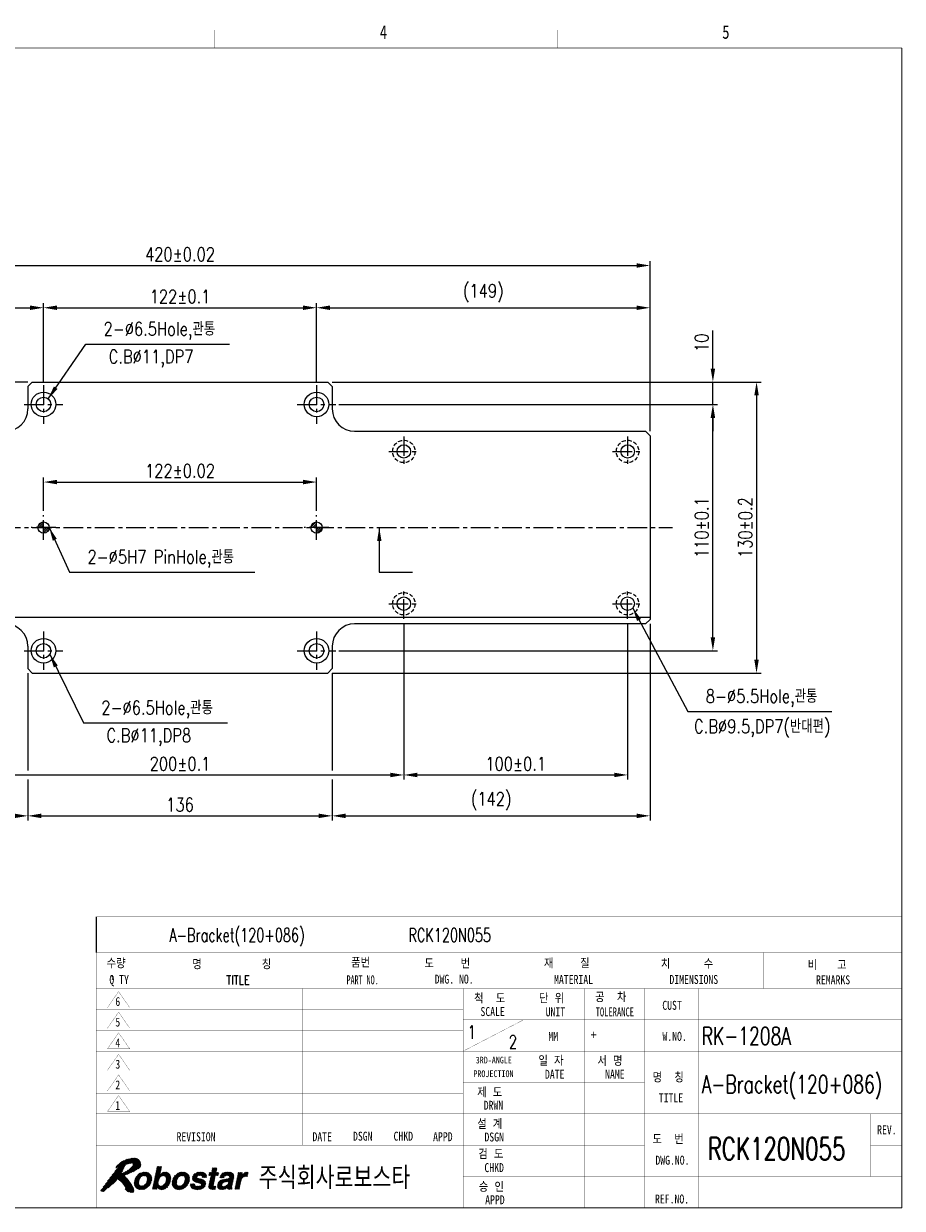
# Model space of a CAD drawing. Extents: x -12877 to 1739, y -14137 to -1345.
# Tile 2 of 2: x -12177 to -11785, y -14126 to -13597. Entities that reach past the tile are written whole.
import ezdxf
from ezdxf.enums import TextEntityAlignment as Align

# ---------------------------------------------------------------- set-up
doc = ezdxf.new("R2010")
doc.units = 0
doc.header["$LTSCALE"] = 7
doc.linetypes.add('CENTER', pattern=[2, 1.25, -0.25, 0.25, -0.25])
doc.linetypes.add('HIDDEN', pattern=[0.375, 0.25, -0.125])
doc.layers.get('0').update_dxf_attribs({"linetype": 'CONTINUOUS'})
doc.layers.get('DEFPOINTS').update_dxf_attribs({"linetype": 'CONTINUOUS'})
for name, color, linetype in [('1', 3, 'CENTER'), ('3', 4, 'CONTINUOUS'), ('CENTERLINE', 3, 'CENTER'), ('DIMENSION', 4, 'CONTINUOUS'), ('HATCHLINE', 1, 'CONTINUOUS'), ('HIDDENLINE', 5, 'HIDDEN')]:
    doc.layers.add(name, color=color, linetype=linetype)
doc.styles.add('GHS', font='romans.shx', dxfattribs={"width": 0.8, "bigfont": 'ghs.shx'})
doc.styles.add('HS', font='txt.shx', dxfattribs={"width": 0.8, "bigfont": 'hs.shx'})
doc.styles.add('KESTD1', font='simplex.shx', dxfattribs={"width": 0.8, "bigfont": 'hgs.shx'})
doc.styles.add('ROMANS', font='ROMANS.shx', dxfattribs={"width": 0.8})
doc.dimstyles.new('ISO-25(x2.0)', dxfattribs={"dimscale": 2, "dimtxt": 3, "dimasz": 3, "dimexe": 1, "dimexo": 1, "dimgap": 1, "dimtad": 1, "dimdsep": 46, "dimtxsty": 'GHS', "dimcen": 0, "dimclrd": 256, "dimclre": 256, "dimclrt": 9, "dimadec": 0, "dimazin": 2, "dimtfac": 1, "dimtmove": 0, "dimatfit": 3, "dimfxl": 0, "dimlwd": -1, "dimlwe": -1, "dimarcsym": 0})
pattern_1 = [(45, (-230, -10), (-0.08838835, 0.08838835), [])]

# ---------------------------------------------------------------- blocks, each defined once
blk = doc.blocks.new('*D9')
at = {"layer": 'DEFPOINTS', "color": 0}
for p in [(-12041.55, -13756.75), (-12041.55, -13886.75), (-11849.95, -13886.75)]:
    blk.add_point(p, dxfattribs=at)
at = {"layer": 'DIMENSION'}
for p, q in [((-12039.55, -13756.75), (-11847.95, -13756.75)), ((-11849.95, -13762.75), (-11849.95, -13880.75)), ((-12039.55, -13886.75), (-11847.95, -13886.75))]:
    blk.add_line(p, q, dxfattribs=at)
for points in [[(-11850.95, -13762.75), (-11848.95, -13762.75), (-11849.95, -13756.75)], [(-11850.95, -13880.75), (-11848.95, -13880.75), (-11849.95, -13886.75)]]:
    blk.add_solid(points, dxfattribs=at)
at = {"layer": 'DIMENSION', "color": 9, "insert": (-11854.95, -13821.75), "char_height": 6, "attachment_point": 5, "rotation": 90, "style": 'GHS'}
blk.add_mtext('130±0.2', dxfattribs=at)
blk = doc.blocks.new('*D10')
at = {"layer": 'DEFPOINTS', "color": 0}
for p in [(-12041.55, -13756.75), (-11869.45, -13756.75), (-12038.55, -13766.75)]:
    blk.add_point(p, dxfattribs=at)
at = {"layer": 'DIMENSION'}
for p, q in [((-11869.45, -13750.75), (-11869.45, -13733.67)), ((-12039.55, -13756.75), (-11867.45, -13756.75)), ((-11869.45, -13766.75), (-11869.45, -13756.75)), ((-12036.55, -13766.75), (-11867.45, -13766.75)), ((-11869.45, -13772.75), (-11869.45, -13778.75))]:
    blk.add_line(p, q, dxfattribs=at)
for points in [[(-11870.45, -13750.75), (-11868.45, -13750.75), (-11869.45, -13756.75)], [(-11870.45, -13772.75), (-11868.45, -13772.75), (-11869.45, -13766.75)]]:
    blk.add_solid(points, dxfattribs=at)
at = {"layer": 'DIMENSION', "color": 9, "insert": (-11874.45, -13739.21), "char_height": 6, "attachment_point": 5, "rotation": 90, "style": 'GHS'}
blk.add_mtext('10', dxfattribs=at)
blk = doc.blocks.new('*D11')
at = {"layer": 'DEFPOINTS', "color": 0}
for p in [(-12026.55, -13766.75), (-11869.45, -13766.75), (-12038.55, -13876.75)]:
    blk.add_point(p, dxfattribs=at)
at = {"layer": 'DIMENSION'}
for p, q in [((-12024.55, -13766.75), (-11867.45, -13766.75)), ((-11869.45, -13870.75), (-11869.45, -13772.75)), ((-12036.55, -13876.75), (-11867.45, -13876.75))]:
    blk.add_line(p, q, dxfattribs=at)
for points in [[(-11870.45, -13772.75), (-11868.45, -13772.75), (-11869.45, -13766.75)], [(-11870.45, -13870.75), (-11868.45, -13870.75), (-11869.45, -13876.75)]]:
    blk.add_solid(points, dxfattribs=at)
at = {"layer": 'DIMENSION', "color": 9, "insert": (-11874.45, -13821.75), "char_height": 6, "attachment_point": 5, "rotation": 90, "style": 'GHS'}
blk.add_mtext('110±0.1', dxfattribs=at)
blk = doc.blocks.new('*D12')
at = {"layer": 'DEFPOINTS', "color": 0}
for p in [(-11897.55, -13723.58), (-12046.55, -13758.75), (-11897.55, -13780.75)]:
    blk.add_point(p, dxfattribs=at)
at = {"layer": 'DIMENSION'}
for p, q in [((-12046.55, -13756.75), (-12046.55, -13721.58)), ((-12040.55, -13723.58), (-11903.55, -13723.58)), ((-11897.55, -13778.75), (-11897.55, -13721.58))]:
    blk.add_line(p, q, dxfattribs=at)
for points in [[(-12040.55, -13722.58), (-12040.55, -13724.58), (-12046.55, -13723.58)], [(-11903.55, -13722.58), (-11903.55, -13724.58), (-11897.55, -13723.58)]]:
    blk.add_solid(points, dxfattribs=at)
at = {"layer": 'DIMENSION', "color": 9, "insert": (-11972.05, -13717.01), "char_height": 6, "attachment_point": 5, "style": 'GHS'}
blk.add_mtext('(149)', dxfattribs=at)
blk = doc.blocks.new('*D13')
at = {"layer": 'DEFPOINTS', "color": 0}
for p in [(-12046.55, -13801.42), (-12168.55, -13816.25), (-12046.55, -13816.25)]:
    blk.add_point(p, dxfattribs=at)
at = {"layer": 'DIMENSION'}
for p, q in [((-12168.55, -13814.25), (-12168.55, -13799.42)), ((-12162.55, -13801.42), (-12052.55, -13801.42)), ((-12046.55, -13814.25), (-12046.55, -13799.42))]:
    blk.add_line(p, q, dxfattribs=at)
for points in [[(-12162.55, -13800.42), (-12162.55, -13802.42), (-12168.55, -13801.42)], [(-12052.55, -13800.42), (-12052.55, -13802.42), (-12046.55, -13801.42)]]:
    blk.add_solid(points, dxfattribs=at)
at = {"layer": 'DIMENSION', "color": 9, "insert": (-12107.55, -13796.42), "char_height": 6, "attachment_point": 5, "style": 'GHS'}
blk.add_mtext('122±0.02', dxfattribs=at)
blk = doc.blocks.new('*D14')
at = {"layer": 'DEFPOINTS', "color": 0}
for p in [(-12046.55, -13723.58), (-12168.55, -13758.75), (-12046.55, -13758.75)]:
    blk.add_point(p, dxfattribs=at)
at = {"layer": 'DIMENSION'}
for p, q in [((-12168.55, -13756.75), (-12168.55, -13721.58)), ((-12162.55, -13723.58), (-12052.55, -13723.58)), ((-12046.55, -13756.75), (-12046.55, -13721.58))]:
    blk.add_line(p, q, dxfattribs=at)
for points in [[(-12162.55, -13722.58), (-12162.55, -13724.58), (-12168.55, -13723.58)], [(-12052.55, -13722.58), (-12052.55, -13724.58), (-12046.55, -13723.58)]]:
    blk.add_solid(points, dxfattribs=at)
at = {"layer": 'DIMENSION', "color": 9, "insert": (-12107.55, -13718.58), "char_height": 6, "attachment_point": 5, "style": 'GHS'}
blk.add_mtext('122±0.1', dxfattribs=at)
blk = doc.blocks.new('*D15')
at = {"layer": 'DEFPOINTS', "color": 0}
for p in [(-11897.55, -13704.71), (-12317.55, -13780.75), (-11897.55, -13780.75)]:
    blk.add_point(p, dxfattribs=at)
at = {"layer": 'DIMENSION'}
for p, q in [((-12317.55, -13778.75), (-12317.55, -13702.71)), ((-12311.55, -13704.71), (-11903.55, -13704.71)), ((-11897.55, -13778.75), (-11897.55, -13702.71))]:
    blk.add_line(p, q, dxfattribs=at)
for points in [[(-12311.55, -13703.71), (-12311.55, -13705.71), (-12317.55, -13704.71)], [(-11903.55, -13703.71), (-11903.55, -13705.71), (-11897.55, -13704.71)]]:
    blk.add_solid(points, dxfattribs=at)
at = {"layer": 'DIMENSION', "color": 9, "insert": (-12107.55, -13699.71), "char_height": 6, "attachment_point": 5, "style": 'GHS'}
blk.add_mtext('420±0.02', dxfattribs=at)
blk = doc.blocks.new('*D16')
at = {"layer": 'DEFPOINTS', "color": 0}
for p in [(-12168.55, -13723.58), (-12168.55, -13758.75), (-12317.55, -13780.75)]:
    blk.add_point(p, dxfattribs=at)
at = {"layer": 'DIMENSION'}
for p, q in [((-12317.55, -13778.75), (-12317.55, -13721.58)), ((-12311.55, -13723.58), (-12174.55, -13723.58)), ((-12168.55, -13756.75), (-12168.55, -13721.58))]:
    blk.add_line(p, q, dxfattribs=at)
for points in [[(-12311.55, -13722.58), (-12311.55, -13724.58), (-12317.55, -13723.58)], [(-12174.55, -13722.58), (-12174.55, -13724.58), (-12168.55, -13723.58)]]:
    blk.add_solid(points, dxfattribs=at)
at = {"layer": 'DIMENSION', "color": 9, "insert": (-12243.05, -13718.58), "char_height": 6, "attachment_point": 5, "style": 'GHS'}
blk.add_mtext('149', dxfattribs=at)
blk = doc.blocks.new('*D18')
at = {"layer": 'DEFPOINTS', "color": 0}
for p in [(-12356.12, -13756.75), (-12173.55, -13756.75), (-12315.55, -13778.75)]:
    blk.add_point(p, dxfattribs=at)
at = {"layer": 'DIMENSION'}
for p, q in [((-12175.55, -13756.75), (-12358.12, -13756.75)), ((-12356.12, -13772.75), (-12356.12, -13762.75)), ((-12317.55, -13778.75), (-12358.12, -13778.75))]:
    blk.add_line(p, q, dxfattribs=at)
for points in [[(-12357.12, -13762.75), (-12355.12, -13762.75), (-12356.12, -13756.75)], [(-12357.12, -13772.75), (-12355.12, -13772.75), (-12356.12, -13778.75)]]:
    blk.add_solid(points, dxfattribs=at)
at = {"layer": 'DIMENSION', "color": 9, "insert": (-12361.12, -13767.75), "char_height": 6, "attachment_point": 5, "rotation": 90, "style": 'GHS'}
blk.add_mtext('22', dxfattribs=at)
blk = doc.blocks.new('*D23')
at = {"layer": 'DEFPOINTS', "color": 0}
for p in [(-12207.55, -13862.5), (-12007.55, -13862.5), (-12007.55, -13932.23)]:
    blk.add_point(p, dxfattribs=at)
at = {"layer": 'DIMENSION'}
for p, q in [((-12207.55, -13864.5), (-12207.55, -13934.23)), ((-12007.55, -13864.5), (-12007.55, -13934.23)), ((-12201.55, -13932.23), (-12013.55, -13932.23))]:
    blk.add_line(p, q, dxfattribs=at)
for points in [[(-12201.55, -13931.23), (-12201.55, -13933.23), (-12207.55, -13932.23)], [(-12013.55, -13931.23), (-12013.55, -13933.23), (-12007.55, -13932.23)]]:
    blk.add_solid(points, dxfattribs=at)
at = {"layer": 'DIMENSION', "color": 9, "insert": (-12107.55, -13927.23), "char_height": 6, "attachment_point": 5, "style": 'GHS'}
blk.add_mtext('200±0.1', dxfattribs=at)
blk = doc.blocks.new('*D24')
at = {"layer": 'DEFPOINTS', "color": 0}
for p in [(-12007.55, -13862.5), (-11907.55, -13862.5), (-11907.55, -13932.23)]:
    blk.add_point(p, dxfattribs=at)
at = {"layer": 'DIMENSION'}
for p, q in [((-12007.55, -13864.5), (-12007.55, -13934.23)), ((-11907.55, -13864.5), (-11907.55, -13934.23)), ((-12001.55, -13932.23), (-11913.55, -13932.23))]:
    blk.add_line(p, q, dxfattribs=at)
for points in [[(-12001.55, -13931.23), (-12001.55, -13933.23), (-12007.55, -13932.23)], [(-11913.55, -13931.23), (-11913.55, -13933.23), (-11907.55, -13932.23)]]:
    blk.add_solid(points, dxfattribs=at)
at = {"layer": 'DIMENSION', "color": 9, "insert": (-11957.55, -13927.23), "char_height": 6, "attachment_point": 5, "style": 'GHS'}
blk.add_mtext('100±0.1', dxfattribs=at)
blk = doc.blocks.new('*D25')
at = {"layer": 'DEFPOINTS', "color": 0}
for p in [(-12317.55, -13862.75), (-12175.55, -13932.23), (-12175.55, -13950.5)]:
    blk.add_point(p, dxfattribs=at)
at = {"layer": 'DIMENSION'}
for p, q in [((-12317.55, -13864.75), (-12317.55, -13952.5)), ((-12175.55, -13934.23), (-12175.55, -13952.5)), ((-12311.55, -13950.5), (-12181.55, -13950.5))]:
    blk.add_line(p, q, dxfattribs=at)
for points in [[(-12311.55, -13949.5), (-12311.55, -13951.5), (-12317.55, -13950.5)], [(-12181.55, -13949.5), (-12181.55, -13951.5), (-12175.55, -13950.5)]]:
    blk.add_solid(points, dxfattribs=at)
at = {"layer": 'DIMENSION', "color": 9, "insert": (-12246.55, -13945.5), "char_height": 6, "attachment_point": 5, "style": 'GHS'}
blk.add_mtext('142', dxfattribs=at)
blk = doc.blocks.new('*D26')
at = {"layer": 'DEFPOINTS', "color": 0}
for p in [(-12175.55, -13932.23), (-12039.55, -13932.23), (-12039.55, -13950.5)]:
    blk.add_point(p, dxfattribs=at)
at = {"layer": 'DIMENSION'}
for p, q in [((-12175.55, -13934.23), (-12175.55, -13952.5)), ((-12039.55, -13934.23), (-12039.55, -13952.5)), ((-12169.55, -13950.5), (-12045.55, -13950.5))]:
    blk.add_line(p, q, dxfattribs=at)
for points in [[(-12169.55, -13949.5), (-12169.55, -13951.5), (-12175.55, -13950.5)], [(-12045.55, -13949.5), (-12045.55, -13951.5), (-12039.55, -13950.5)]]:
    blk.add_solid(points, dxfattribs=at)
at = {"layer": 'DIMENSION', "color": 9, "insert": (-12107.55, -13945.5), "char_height": 6, "attachment_point": 5, "style": 'GHS'}
blk.add_mtext('136', dxfattribs=at)
blk = doc.blocks.new('*D27')
at = {"layer": 'DEFPOINTS', "color": 0}
for p in [(-11897.55, -13862.75), (-12039.55, -13932.23), (-11897.55, -13950.5)]:
    blk.add_point(p, dxfattribs=at)
at = {"layer": 'DIMENSION'}
for p, q in [((-11897.55, -13864.75), (-11897.55, -13952.5)), ((-12039.55, -13934.23), (-12039.55, -13952.5)), ((-12033.55, -13950.5), (-11903.55, -13950.5))]:
    blk.add_line(p, q, dxfattribs=at)
for points in [[(-12033.55, -13949.5), (-12033.55, -13951.5), (-12039.55, -13950.5)], [(-11903.55, -13949.5), (-11903.55, -13951.5), (-11897.55, -13950.5)]]:
    blk.add_solid(points, dxfattribs=at)
at = {"layer": 'DIMENSION', "color": 9, "insert": (-11968.55, -13943.93), "char_height": 6, "attachment_point": 5, "style": 'GHS'}
blk.add_mtext('(142)', dxfattribs=at)
blk = doc.blocks.new('LOGO-ROBOSTAR')
at = {"linetype": 'Continuous'}
h = blk.add_hatch(dxfattribs=at)
h.set_pattern_fill('ANSI31', color=230, style=0)
h.set_pattern_definition(pattern_1)
h.paths.add_polyline_path([(9.53, 10.79), (9.13, 11.02), (8.68, 11.12), (8.21, 11.1), (7.73, 11.02), (7.27, 10.92), (6.83, 10.83), (6.33, 10.61), (5.82, 10.35), (5.33, 10.06), (4.89, 9.7), (4.53, 9.27), (4.31, 8.74), (4.38, 8.82), (4.46, 8.88), (4.54, 8.94), (4.62, 9), (4.7, 9.06), (4.78, 9.12), (4.81, 9.1), (4.83, 9.07), (4.83, 9.04), (4.83, 9), (4.83, 8.96), (4.83, 8.93), (4.15, 8.1), (3.49, 7.26), (2.85, 6.39), (2.22, 5.52), (1.58, 4.66), (0.93, 3.8), (1.07, 3.75), (1.2, 3.71), (1.35, 3.68), (1.49, 3.66), (1.64, 3.65), (1.79, 3.66), (2.27, 4.16), (2.78, 4.6), (3.3, 5.02), (3.81, 5.44), (4.29, 5.9), (4.73, 6.42), (5.14, 6.14), (5.53, 5.81), (5.89, 5.45), (6.2, 5.05), (6.46, 4.62), (6.63, 4.18), (6.61, 4.14), (6.58, 4.14), (6.55, 4.15), (6.52, 4.16), (6.48, 4.18), (6.44, 4.18), (6.51, 4.08), (6.59, 3.98), (6.68, 3.89), (6.78, 3.79), (6.87, 3.7), (6.97, 3.61), (7.21, 3.58), (7.45, 3.52), (7.69, 3.45), (7.93, 3.42), (8.16, 3.45), (8.39, 3.56), (8.43, 3.71), (8.44, 3.85), (8.42, 3.99), (8.39, 4.13), (8.36, 4.28), (8.34, 4.42), (8.07, 4.93), (7.77, 5.43), (7.44, 5.93), (7.08, 6.4), (6.68, 6.83), (6.25, 7.22), (6.85, 7.45), (7.44, 7.7), (8.01, 7.97), (8.58, 8.26), (9.13, 8.58), (9.67, 8.93), (9.87, 9.21), (9.96, 9.53), (9.95, 9.87), (9.87, 10.21), (9.72, 10.52)])
h.paths.add_polyline_path([(8.2, 9.45), (7.81, 9.02), (7.39, 8.64), (6.95, 8.3), (6.48, 8.02), (6, 7.79), (5.5, 7.6), (5.7, 7.93), (5.88, 8.27), (6.04, 8.61), (6.21, 8.96), (6.37, 9.3), (6.54, 9.64), (6.8, 9.75), (7.06, 9.83), (7.34, 9.89), (7.62, 9.93), (7.91, 9.96), (8.2, 9.97), (8.28, 9.91), (8.3, 9.83), (8.28, 9.74), (8.25, 9.64), (8.22, 9.55)], flags=16)
h = blk.add_hatch(dxfattribs=at)
h.set_pattern_fill('ANSI31', color=5, style=0)
h.set_pattern_definition(pattern_1)
h.paths.add_polyline_path([(10.7, 7.17), (10.36, 7.12), (10.09, 6.98), (9.89, 6.78), (9.73, 6.54), (9.63, 6.28), (9.56, 6.03), (9.52, 5.78), (9.52, 5.52), (9.57, 5.28), (9.69, 5.08), (9.9, 4.94), (10.22, 4.89), (10.56, 4.94), (10.83, 5.08), (11.04, 5.28), (11.19, 5.52), (11.29, 5.78), (11.36, 6.03), (11.4, 6.28), (11.4, 6.54), (11.35, 6.78), (11.23, 6.98), (11.02, 7.12)], flags=16)
h.paths.add_polyline_path([(10.04, 4.06), (9.56, 4.11), (9.15, 4.27), (8.81, 4.54), (8.59, 4.92), (8.49, 5.42), (8.55, 6.03), (8.75, 6.64), (9.06, 7.14), (9.45, 7.52), (9.89, 7.79), (10.38, 7.94), (10.88, 8), (11.36, 7.94), (11.78, 7.79), (12.11, 7.52), (12.34, 7.14), (12.43, 6.64), (12.37, 6.03), (12.17, 5.42), (11.86, 4.92), (11.48, 4.54), (11.03, 4.27), (10.54, 4.11)])
h.paths.add_polyline_path([(14.24, 7.41), (14.25, 7.41), (14.37, 7.54), (14.52, 7.67), (14.7, 7.79), (14.91, 7.9), (15.16, 7.97), (15.46, 8), (15.85, 7.94), (16.18, 7.78), (16.44, 7.52), (16.61, 7.15), (16.67, 6.66), (16.6, 6.07), (16.46, 5.57), (16.23, 5.09), (15.94, 4.68), (15.56, 4.36), (15.12, 4.14), (14.6, 4.06), (14.4, 4.08), (14.2, 4.12), (14.02, 4.19), (13.87, 4.3), (13.73, 4.44), (13.64, 4.63), (13.63, 4.63), (13.53, 4.16), (12.56, 4.16), (13.64, 9.21), (14.62, 9.21)])
h.paths.add_polyline_path([(14.98, 7.15), (14.68, 7.1), (14.43, 6.97), (14.23, 6.77), (14.08, 6.52), (13.96, 6.24), (13.88, 5.95), (13.85, 5.67), (13.86, 5.42), (13.93, 5.2), (14.06, 5.03), (14.25, 4.91), (14.53, 4.87), (14.82, 4.92), (15.06, 5.07), (15.25, 5.27), (15.4, 5.51), (15.51, 5.76), (15.58, 6), (15.62, 6.29), (15.62, 6.56), (15.56, 6.8), (15.44, 6.98), (15.25, 7.1)], flags=16)
h.paths.add_polyline_path([(31.76, 7.9), (32.7, 7.9), (32.57, 7.25), (32.58, 7.25), (32.72, 7.44), (32.88, 7.61), (33.05, 7.77), (33.25, 7.89), (33.49, 7.97), (33.76, 8), (33.8, 8), (33.83, 7.99), (33.86, 7.99), (33.89, 7.99), (33.92, 7.99), (33.95, 7.98), (33.74, 6.99), (33.7, 6.99), (33.65, 6.99), (33.6, 7), (33.55, 7), (33.51, 7), (33.46, 7), (33.12, 6.96), (32.86, 6.86), (32.66, 6.71), (32.52, 6.52), (32.42, 6.32), (32.36, 6.11), (31.95, 4.16), (30.97, 4.16)])
h.paths.add_polyline_path([(26.77, 7.9), (27.38, 7.9), (27.23, 7.2), (26.62, 7.2), (26.19, 5.17), (26.17, 5.07), (26.17, 4.99), (26.19, 4.93), (26.25, 4.89), (26.36, 4.87), (26.53, 4.86), (26.56, 4.86), (26.6, 4.87), (26.63, 4.87), (26.67, 4.87), (26.7, 4.87), (26.74, 4.88), (26.58, 4.13), (26.5, 4.13), (26.42, 4.13), (26.34, 4.12), (26.27, 4.12), (26.19, 4.12), (26.11, 4.12), (25.99, 4.12), (25.62, 4.14), (25.37, 4.22), (25.21, 4.34), (25.13, 4.5), (25.12, 4.7), (25.15, 4.93), (25.64, 7.2), (25.13, 7.2), (25.28, 7.9), (25.78, 7.9), (26, 8.91), (26.98, 8.91)])
h.paths.add_polyline_path([(18.49, 4.06), (18.01, 4.11), (17.59, 4.27), (17.25, 4.54), (17.03, 4.92), (16.93, 5.42), (16.99, 6.03), (17.2, 6.64), (17.5, 7.14), (17.89, 7.52), (18.34, 7.79), (18.82, 7.94), (19.32, 8), (19.8, 7.94), (20.22, 7.79), (20.55, 7.52), (20.78, 7.14), (20.87, 6.64), (20.81, 6.03), (20.61, 5.42), (20.31, 4.92), (19.92, 4.54), (19.47, 4.27), (18.99, 4.11)])
h.paths.add_polyline_path([(19.15, 7.17), (18.8, 7.12), (18.54, 6.98), (18.33, 6.78), (18.18, 6.54), (18.07, 6.28), (18, 6.03), (17.97, 5.78), (17.96, 5.52), (18.01, 5.28), (18.13, 5.08), (18.34, 4.94), (18.66, 4.89), (19, 4.94), (19.27, 5.08), (19.48, 5.28), (19.63, 5.52), (19.74, 5.78), (19.8, 6.03), (19.84, 6.28), (19.85, 6.54), (19.8, 6.78), (19.68, 6.98), (19.46, 7.12)], flags=16)
h.paths.add_polyline_path([(23.7, 6.76), (23.7, 6.88), (23.68, 6.99), (23.63, 7.1), (23.53, 7.18), (23.37, 7.23), (23.15, 7.25), (22.91, 7.24), (22.74, 7.19), (22.62, 7.13), (22.54, 7.05), (22.49, 6.97), (22.46, 6.89), (22.59, 6.66), (23, 6.53), (23.53, 6.41), (24.06, 6.23), (24.42, 5.9), (24.48, 5.35), (24.3, 4.87), (24.01, 4.53), (23.65, 4.3), (23.27, 4.15), (22.89, 4.08), (22.57, 4.06), (22.15, 4.09), (21.75, 4.18), (21.42, 4.33), (21.17, 4.58), (21.03, 4.91), (21.04, 5.36), (22.05, 5.36), (22.04, 5.2), (22.07, 5.07), (22.15, 4.96), (22.28, 4.88), (22.48, 4.83), (22.75, 4.81), (22.98, 4.83), (23.15, 4.88), (23.29, 4.95), (23.38, 5.03), (23.43, 5.12), (23.46, 5.19), (23.34, 5.43), (22.94, 5.56), (22.4, 5.68), (21.88, 5.86), (21.53, 6.19), (21.47, 6.75), (21.56, 7.03), (21.73, 7.31), (21.97, 7.58), (22.3, 7.79), (22.72, 7.94), (23.25, 8), (23.62, 7.98), (23.97, 7.91), (24.29, 7.77), (24.53, 7.55), (24.66, 7.22), (24.66, 6.76)])
h.paths.add_polyline_path([(29.59, 5.98), (29.53, 5.94), (29.45, 5.91), (29.35, 5.87), (29.23, 5.84), (29.07, 5.81), (28.88, 5.78), (28.7, 5.74), (28.53, 5.69), (28.38, 5.62), (28.25, 5.53), (28.15, 5.39), (28.09, 5.21), (28.08, 5.06), (28.11, 4.94), (28.17, 4.86), (28.26, 4.8), (28.36, 4.77), (28.45, 4.76), (28.68, 4.79), (28.89, 4.85), (29.1, 4.96), (29.27, 5.11), (29.41, 5.29), (29.49, 5.5)], flags=16)
h.paths.add_polyline_path([(30.32, 4.89), (30.29, 4.7), (30.28, 4.55), (30.29, 4.45), (30.32, 4.38), (30.36, 4.34), (30.42, 4.31), (30.38, 4.16), (29.32, 4.16), (29.32, 4.24), (29.31, 4.31), (29.31, 4.37), (29.31, 4.43), (29.32, 4.51), (29.33, 4.6), (29.18, 4.48), (29.01, 4.36), (28.81, 4.25), (28.58, 4.15), (28.31, 4.09), (28, 4.06), (27.73, 4.09), (27.48, 4.17), (27.28, 4.32), (27.13, 4.53), (27.07, 4.8), (27.1, 5.15), (27.2, 5.49), (27.37, 5.77), (27.58, 5.99), (27.84, 6.16), (28.13, 6.28), (28.44, 6.35), (29.35, 6.48), (29.43, 6.49), (29.52, 6.52), (29.6, 6.56), (29.67, 6.61), (29.72, 6.68), (29.76, 6.77), (29.77, 6.95), (29.71, 7.07), (29.61, 7.15), (29.48, 7.19), (29.34, 7.21), (29.21, 7.21), (28.99, 7.19), (28.82, 7.12), (28.69, 7.03), (28.6, 6.92), (28.54, 6.8), (28.49, 6.69), (27.54, 6.69), (27.76, 7.18), (28.04, 7.54), (28.36, 7.77), (28.73, 7.91), (29.11, 7.98), (29.49, 8), (29.78, 7.98), (30.1, 7.92), (30.39, 7.8), (30.63, 7.6), (30.76, 7.31), (30.75, 6.91)])
at = {"color": 230, "const_width": 0.00973}
for points in [[(9.53, 10.79), (9.13, 11.02), (8.68, 11.12), (8.21, 11.1), (7.73, 11.02), (7.27, 10.92), (6.83, 10.83), (6.33, 10.61), (5.82, 10.35), (5.33, 10.06), (4.89, 9.7), (4.53, 9.27), (4.31, 8.74), (4.38, 8.82), (4.46, 8.88), (4.54, 8.94), (4.62, 9), (4.7, 9.06), (4.78, 9.12), (4.81, 9.1), (4.83, 9.07), (4.83, 9.04), (4.83, 9), (4.83, 8.96), (4.83, 8.93), (4.15, 8.1), (3.49, 7.26), (2.85, 6.39), (2.22, 5.52), (1.58, 4.66), (0.93, 3.8), (1.07, 3.75), (1.2, 3.71), (1.35, 3.68), (1.49, 3.66), (1.64, 3.65), (1.79, 3.66), (2.27, 4.16), (2.78, 4.6), (3.3, 5.02), (3.81, 5.44), (4.29, 5.9), (4.73, 6.42), (5.14, 6.14), (5.53, 5.81), (5.89, 5.45), (6.2, 5.05), (6.46, 4.62), (6.63, 4.18), (6.61, 4.14), (6.58, 4.14), (6.55, 4.15), (6.52, 4.16), (6.48, 4.18), (6.44, 4.18), (6.51, 4.08), (6.59, 3.98), (6.68, 3.89), (6.78, 3.79), (6.87, 3.7), (6.97, 3.61), (7.21, 3.58), (7.45, 3.52), (7.69, 3.45), (7.93, 3.42), (8.16, 3.45), (8.39, 3.56), (8.43, 3.71), (8.44, 3.85), (8.42, 3.99), (8.39, 4.13), (8.36, 4.28), (8.34, 4.42), (8.07, 4.93), (7.77, 5.43), (7.44, 5.93), (7.08, 6.4), (6.68, 6.83), (6.25, 7.22), (6.85, 7.45), (7.44, 7.7), (8.01, 7.97), (8.58, 8.26), (9.13, 8.58), (9.67, 8.93), (9.87, 9.21), (9.96, 9.53), (9.95, 9.87), (9.87, 10.21), (9.72, 10.52)], [(8.2, 9.45), (7.81, 9.02), (7.39, 8.64), (6.95, 8.3), (6.48, 8.02), (6, 7.79), (5.5, 7.6), (5.7, 7.93), (5.88, 8.27), (6.04, 8.61), (6.21, 8.96), (6.37, 9.3), (6.54, 9.64), (6.8, 9.75), (7.06, 9.83), (7.34, 9.89), (7.62, 9.93), (7.91, 9.96), (8.2, 9.97), (8.28, 9.91), (8.3, 9.83), (8.28, 9.74), (8.25, 9.64), (8.22, 9.55)]]:
    blk.add_lwpolyline(points, close=True, dxfattribs=at)
at = {"color": 5, "const_width": 0.00973}
for points in [[(10.04, 4.06), (9.56, 4.11), (9.15, 4.27), (8.81, 4.54), (8.59, 4.92), (8.49, 5.42), (8.55, 6.03), (8.75, 6.64), (9.06, 7.14), (9.45, 7.52), (9.89, 7.79), (10.38, 7.94), (10.88, 8), (11.36, 7.94), (11.78, 7.79), (12.11, 7.52), (12.34, 7.14), (12.43, 6.64), (12.37, 6.03), (12.17, 5.42), (11.86, 4.92), (11.48, 4.54), (11.03, 4.27), (10.54, 4.11)], [(14.24, 7.41), (14.25, 7.41), (14.37, 7.54), (14.52, 7.67), (14.7, 7.79), (14.91, 7.9), (15.16, 7.97), (15.46, 8), (15.85, 7.94), (16.18, 7.78), (16.44, 7.52), (16.61, 7.15), (16.67, 6.66), (16.6, 6.07), (16.46, 5.57), (16.23, 5.09), (15.94, 4.68), (15.56, 4.36), (15.12, 4.14), (14.6, 4.06), (14.4, 4.08), (14.2, 4.12), (14.02, 4.19), (13.87, 4.3), (13.73, 4.44), (13.64, 4.63), (13.63, 4.63), (13.53, 4.16), (12.56, 4.16), (13.64, 9.21), (14.62, 9.21)], [(18.49, 4.06), (18.01, 4.11), (17.59, 4.27), (17.25, 4.54), (17.03, 4.92), (16.93, 5.42), (16.99, 6.03), (17.2, 6.64), (17.5, 7.14), (17.89, 7.52), (18.34, 7.79), (18.82, 7.94), (19.32, 8), (19.8, 7.94), (20.22, 7.79), (20.55, 7.52), (20.78, 7.14), (20.87, 6.64), (20.81, 6.03), (20.61, 5.42), (20.31, 4.92), (19.92, 4.54), (19.47, 4.27), (18.99, 4.11)], [(23.7, 6.76), (23.7, 6.88), (23.68, 6.99), (23.63, 7.1), (23.53, 7.18), (23.37, 7.23), (23.15, 7.25), (22.91, 7.24), (22.74, 7.19), (22.62, 7.13), (22.54, 7.05), (22.49, 6.97), (22.46, 6.89), (22.59, 6.66), (23, 6.53), (23.53, 6.41), (24.06, 6.23), (24.42, 5.9), (24.48, 5.35), (24.3, 4.87), (24.01, 4.53), (23.65, 4.3), (23.27, 4.15), (22.89, 4.08), (22.57, 4.06), (22.15, 4.09), (21.75, 4.18), (21.42, 4.33), (21.17, 4.58), (21.03, 4.91), (21.04, 5.36), (22.05, 5.36), (22.04, 5.2), (22.07, 5.07), (22.15, 4.96), (22.28, 4.88), (22.48, 4.83), (22.75, 4.81), (22.98, 4.83), (23.15, 4.88), (23.29, 4.95), (23.38, 5.03), (23.43, 5.12), (23.46, 5.19), (23.34, 5.43), (22.94, 5.56), (22.4, 5.68), (21.88, 5.86), (21.53, 6.19), (21.47, 6.75), (21.56, 7.03), (21.73, 7.31), (21.97, 7.58), (22.3, 7.79), (22.72, 7.94), (23.25, 8), (23.62, 7.98), (23.97, 7.91), (24.29, 7.77), (24.53, 7.55), (24.66, 7.22), (24.66, 6.76)], [(26.77, 7.9), (27.38, 7.9), (27.23, 7.2), (26.62, 7.2), (26.19, 5.17), (26.17, 5.07), (26.17, 4.99), (26.19, 4.93), (26.25, 4.89), (26.36, 4.87), (26.53, 4.86), (26.56, 4.86), (26.6, 4.87), (26.63, 4.87), (26.67, 4.87), (26.7, 4.87), (26.74, 4.88), (26.58, 4.13), (26.5, 4.13), (26.42, 4.13), (26.34, 4.12), (26.27, 4.12), (26.19, 4.12), (26.11, 4.12), (25.99, 4.12), (25.62, 4.14), (25.37, 4.22), (25.21, 4.34), (25.13, 4.5), (25.12, 4.7), (25.15, 4.93), (25.64, 7.2), (25.13, 7.2), (25.28, 7.9), (25.78, 7.9), (26, 8.91), (26.98, 8.91)], [(30.32, 4.89), (30.29, 4.7), (30.28, 4.55), (30.29, 4.45), (30.32, 4.38), (30.36, 4.34), (30.42, 4.31), (30.38, 4.16), (29.32, 4.16), (29.32, 4.24), (29.31, 4.31), (29.31, 4.37), (29.31, 4.43), (29.32, 4.51), (29.33, 4.6), (29.18, 4.48), (29.01, 4.36), (28.81, 4.25), (28.58, 4.15), (28.31, 4.09), (28, 4.06), (27.73, 4.09), (27.48, 4.17), (27.28, 4.32), (27.13, 4.53), (27.07, 4.8), (27.1, 5.15), (27.2, 5.49), (27.37, 5.77), (27.58, 5.99), (27.84, 6.16), (28.13, 6.28), (28.44, 6.35), (29.35, 6.48), (29.43, 6.49), (29.52, 6.52), (29.6, 6.56), (29.67, 6.61), (29.72, 6.68), (29.76, 6.77), (29.77, 6.95), (29.71, 7.07), (29.61, 7.15), (29.48, 7.19), (29.34, 7.21), (29.21, 7.21), (28.99, 7.19), (28.82, 7.12), (28.69, 7.03), (28.6, 6.92), (28.54, 6.8), (28.49, 6.69), (27.54, 6.69), (27.76, 7.18), (28.04, 7.54), (28.36, 7.77), (28.73, 7.91), (29.11, 7.98), (29.49, 8), (29.78, 7.98), (30.1, 7.92), (30.39, 7.8), (30.63, 7.6), (30.76, 7.31), (30.75, 6.91)], [(31.76, 7.9), (32.7, 7.9), (32.57, 7.25), (32.58, 7.25), (32.72, 7.44), (32.88, 7.61), (33.05, 7.77), (33.25, 7.89), (33.49, 7.97), (33.76, 8), (33.8, 8), (33.83, 7.99), (33.86, 7.99), (33.89, 7.99), (33.92, 7.99), (33.95, 7.98), (33.74, 6.99), (33.7, 6.99), (33.65, 6.99), (33.6, 7), (33.55, 7), (33.51, 7), (33.46, 7), (33.12, 6.96), (32.86, 6.86), (32.66, 6.71), (32.52, 6.52), (32.42, 6.32), (32.36, 6.11), (31.95, 4.16), (30.97, 4.16)], [(10.7, 7.17), (10.36, 7.12), (10.09, 6.98), (9.89, 6.78), (9.73, 6.54), (9.63, 6.28), (9.56, 6.03), (9.52, 5.78), (9.52, 5.52), (9.57, 5.28), (9.69, 5.08), (9.9, 4.94), (10.22, 4.89), (10.56, 4.94), (10.83, 5.08), (11.04, 5.28), (11.19, 5.52), (11.29, 5.78), (11.36, 6.03), (11.4, 6.28), (11.4, 6.54), (11.35, 6.78), (11.23, 6.98), (11.02, 7.12)], [(14.98, 7.15), (14.68, 7.1), (14.43, 6.97), (14.23, 6.77), (14.08, 6.52), (13.96, 6.24), (13.88, 5.95), (13.85, 5.67), (13.86, 5.42), (13.93, 5.2), (14.06, 5.03), (14.25, 4.91), (14.53, 4.87), (14.82, 4.92), (15.06, 5.07), (15.25, 5.27), (15.4, 5.51), (15.51, 5.76), (15.58, 6), (15.62, 6.29), (15.62, 6.56), (15.56, 6.8), (15.44, 6.98), (15.25, 7.1)], [(19.15, 7.17), (18.8, 7.12), (18.54, 6.98), (18.33, 6.78), (18.18, 6.54), (18.07, 6.28), (18, 6.03), (17.97, 5.78), (17.96, 5.52), (18.01, 5.28), (18.13, 5.08), (18.34, 4.94), (18.66, 4.89), (19, 4.94), (19.27, 5.08), (19.48, 5.28), (19.63, 5.52), (19.74, 5.78), (19.8, 6.03), (19.84, 6.28), (19.85, 6.54), (19.8, 6.78), (19.68, 6.98), (19.46, 7.12)], [(29.59, 5.98), (29.53, 5.94), (29.45, 5.91), (29.35, 5.87), (29.23, 5.84), (29.07, 5.81), (28.88, 5.78), (28.7, 5.74), (28.53, 5.69), (28.38, 5.62), (28.25, 5.53), (28.15, 5.39), (28.09, 5.21), (28.08, 5.06), (28.11, 4.94), (28.17, 4.86), (28.26, 4.8), (28.36, 4.77), (28.45, 4.76), (28.68, 4.79), (28.89, 4.85), (29.1, 4.96), (29.27, 5.11), (29.41, 5.29), (29.49, 5.5)]]:
    blk.add_lwpolyline(points, close=True, dxfattribs=at)
at = {"style": 'GHS', "width": 0.8}
blk.add_text('주식회사로보스타', height=5, dxfattribs=at).set_placement((36.32, 4.19))
blk = doc.blocks.new('A3-DJ')
for points, const_width in [([(30, 269), (410, 269)], 0.2), ([(410, 269), (410, 10)], 0.2), ([(230, 67), (410, 67)], 0.1), ([(230, 67), (230, 10)], 0.1), ([(30, 10), (410, 10)], 0.2)]:
    blk.add_lwpolyline(points, dxfattribs=dict(const_width=const_width))
at = {"layer": '3'}
blk.add_line((230, 75), (230, 67), dxfattribs=at)
at = {"layer": '3', "const_width": 0.05}
for points in [[(256.5, 273), (256.5, 269)], [(333, 273), (333, 269)], [(230, 75), (410, 75)], [(240, 75), (240, 31)], [(285, 75), (285, 24)], [(294, 75), (294, 24)], [(325.5, 75), (325.5, 10)], [(348, 75), (348, 59)], [(379, 67), (379, 59)], [(230, 59), (410, 59)], [(235, 58.3), (232.5, 54.7)], [(237.5, 54.7), (235, 58.3)], [(276, 59), (276, 24)], [(303, 59), (303, 24)], [(312, 59), (312, 10)], [(339, 59), (339, 10)], [(352.5, 59), (352.5, 10)], [(364.5, 59), (364.5, 10)], [(230, 54.2), (312, 54.2)], [(232.5, 54.7), (237.5, 54.7)], [(235, 53.7), (232.5, 50.1)], [(237.5, 50.1), (235, 53.7)], [(312, 52), (410, 52)], [(325.5, 52), (312, 45)], [(230, 49.6), (312, 49.6)], [(232.5, 50.1), (237.5, 50.1)], [(235, 49.1), (232.5, 45.5)], [(237.5, 45.5), (235, 49.1)], [(230, 45), (410, 45)], [(232.5, 45.5), (237.5, 45.5)], [(235, 44.3), (232.5, 40.7)], [(237.5, 40.7), (235, 44.3)], [(230, 40.2), (312, 40.2)], [(232.5, 40.7), (237.5, 40.7)], [(235, 39.7), (232.5, 36.1)], [(237.5, 36.1), (235, 39.7)], [(312, 38), (352.5, 38)], [(230, 35.6), (312, 35.6)], [(232.5, 36.1), (237.5, 36.1)], [(235, 35.1), (232.5, 31.5)], [(237.5, 31.5), (235, 35.1)], [(230, 31), (410, 31)], [(232.5, 31.5), (237.5, 31.5)], [(403, 31), (403, 17)], [(230, 24), (352.5, 24)], [(403, 24), (410, 24)], [(312, 17), (410, 17)]]:
    blk.add_lwpolyline(points, dxfattribs=at)
blk.add_blockref('LOGO-ROBOSTAR', (230, 10))
at = {"style": 'GHS'}
for s, p in [('수량', (232.32, 63.51)), ('명         칭', (251.47, 63.3)), ('품번', (286.96, 63.68)), ('도    번', (303.35, 63.48)), ('재    질', (330.03, 63.52)), ('치     수', (356.15, 63.4)), ('비   고', (388.96, 63.15)), ('공  차', (341.48, 55.96)), ('척  도', (314.43, 55.68)), ('단 위', (328.93, 55.71)), ('일 자', (328.8, 41.77)), ('서 명', (341.98, 41.72)), ('명  칭', (354.31, 38.03)), ('제 도', (315.12, 34.7)), ('설 계', (315.12, 27.63)), ('도  번', (354.29, 24.24)), ('검 도', (315.37, 20.92)), ('승 인', (315.49, 13.6))]:
    blk.add_text(s, height=2, dxfattribs=at).set_placement(p)
at = {"layer": '1', "color": 2, "linetype": 'Continuous', "style": 'ROMANS'}
blk.add_text(',', height=2, dxfattribs=at).set_placement((233.63, 62.23), align=Align.MIDDLE)
at = {"layer": '3'}
for s, height, width, p in [('4', 3, 0.8, (294.18, 272.54)), ('5', 3, 0.8, (370.68, 272.54)), ('Q TY', 2, 0.8, (235.12, 60.75)), ('PART NO.', 2, 0.55, (289.52, 60.91)), ('DWG. NO.', 2, 0.8, (309.97, 61.08)), ('MATERIAL', 2, 0.8, (336.65, 61)), ('DIMENSIONS', 2, 0.8, (363.51, 61)), ('REMARKS', 2, 0.8, (394.64, 60.92)), ('6', 2, 0.8, (234.82, 56.07)), ('CUST', 2, 0.8, (358.65, 55.23)), ('SCALE', 2, 0.8, (318.57, 53.83)), ('UNIT', 2, 0.8, (332.59, 53.75)), ('TOLERANCE', 2, 0.7, (345.87, 53.75)), ('5', 2, 0.8, (234.82, 51.47)), ('4', 2, 0.8, (234.82, 46.87)), ('MM', 2, 0.8, (332.11, 48.28)), ('W.NO.', 2, 0.8, (359.23, 48.3)), ('3', 2, 0.8, (234.82, 42.07)), ('3RD-ANGLE', 1.5, 0.8, (318.83, 43)), ('PROJECTION', 1.5, 0.8, (318.75, 39.95)), ('DATE', 2, 0.8, (332.44, 39.84)), ('NAME', 2, 0.8, (345.88, 39.84)), ('2', 2, 0.8, (234.82, 37.47)), ('TITLE', 2, 0.8, (358.41, 34.56)), ('1', 2, 0.8, (234.82, 32.87)), ('DRWN', 2, 0.8, (318.75, 32.91)), ('REVISION', 2, 0.8, (252.3, 25.89)), ('DATE', 2, 0.8, (280.49, 25.89)), ('DSGN', 2, 0.8, (289.55, 26)), ('CHKD', 2, 0.8, (298.61, 26)), ('APPD', 2, 0.8, (307.44, 25.89)), ('DSGN', 2, 0.8, (318.91, 25.82)), ('REV.', 2, 0.8, (406.65, 27.42)), ('DWG.NO.', 2, 0.8, (358.74, 20.64)), ('CHKD', 2, 0.8, (318.91, 18.99)), ('REF.NO.', 2, 0.8, (358.66, 11.98)), ('APPD', 2, 0.8, (319.08, 11.81))]:
    blk.add_text(s, height=height, dxfattribs=dict(at, width=width)).set_placement(p, align=Align.MIDDLE)
at = {"layer": '3', "style": 'HS', "width": 0.8}
blk.add_text('TITLE', height=2, dxfattribs=at).set_placement((261.67, 60.91), align=Align.MIDDLE)
at = {"layer": '3'}
blk.add_text('+', height=2, dxfattribs=at).set_placement((341.14, 48.65), align=Align.MIDDLE)

msp = doc.modelspace()

# ---------------------------------------------------------------- hatches: boundary and pattern name
at = {"layer": 'HATCHLINE'}
h = msp.add_hatch(dxfattribs=at)
h.set_pattern_fill('ANSI31', color=256, scale=0.2, style=0)
h.set_pattern_definition([(45, (-18224.2884, -13900.8251), (-0.449012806, 0.449012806), [])])
h.paths.add_polyline_path([(-12168.552, -13819.253, 0.4142136), (-12171.052, -13821.753), (-12168.552, -13821.753)])
h.paths.add_polyline_path([(-12166.052, -13821.753), (-12168.552, -13821.753), (-12168.552, -13824.253, 0.4142136)])
h = msp.add_hatch(dxfattribs=at)
h.set_pattern_fill('ANSI31', color=256, scale=0.2, style=0)
h.set_pattern_definition([(45, (-18248.2884, -13900.8251), (-0.449012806, 0.449012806), [])])
h.paths.add_polyline_path([(-12046.552, -13819.253, 0.4142136), (-12049.052, -13821.753), (-12046.552, -13821.753)])
h.paths.add_polyline_path([(-12044.052, -13821.753), (-12046.552, -13821.753), (-12046.552, -13824.253, 0.4142136)])

# ---------------------------------------------------------------- linework, layer by layer
for p, q in [((-12175.552, -13758.753), (-12173.552, -13756.753)), ((-12175.552, -13758.753), (-12175.552, -13768.753)), ((-12173.552, -13756.753), (-12041.552, -13756.753)), ((-12041.552, -13756.753), (-12039.552, -13758.753)), ((-12039.552, -13758.753), (-12039.552, -13768.753)), ((-12029.552, -13778.753), (-11899.552, -13778.753)), ((-11899.552, -13778.753), (-11897.552, -13780.753)), ((-11897.552, -13780.753), (-11897.552, -13862.753)), ((-12317.552, -13861.753), (-11897.552, -13861.753)), ((-11899.552, -13864.753), (-12029.552, -13864.753)), ((-11899.552, -13864.753), (-11897.552, -13862.753)), ((-12175.552, -13874.753), (-12175.552, -13884.753)), ((-12039.552, -13874.753), (-12039.552, -13884.753)), ((-12173.552, -13886.753), (-12175.552, -13884.753)), ((-12173.552, -13886.753), (-12041.552, -13886.753)), ((-12039.552, -13884.753), (-12041.552, -13886.753))]:
    msp.add_line(p, q)
for centre, radius in [((-12168.552, -13766.753), 5.5), ((-12168.552, -13766.753), 3.25), ((-12046.552, -13766.753), 5.5), ((-12046.552, -13766.753), 3.25), ((-12007.552, -13787.753), 3), ((-11907.552, -13787.753), 3), ((-12168.552, -13821.753), 2.5), ((-12046.552, -13821.753), 2.5), ((-12007.552, -13855.753), 3), ((-11907.552, -13855.753), 3), ((-12168.552, -13876.753), 5.5), ((-12046.552, -13876.753), 5.5), ((-12168.552, -13876.753), 3.25), ((-12046.552, -13876.753), 3.25)]:
    msp.add_circle(centre, radius)
for centre, start, end in [((-12185.552, -13768.753), 270, 0), ((-12029.552, -13768.753), 180, 270), ((-12185.552, -13874.753), 0, 90), ((-12029.552, -13874.753), 90, 180)]:
    msp.add_arc(centre, 10, start, end)
at = {"layer": 'CENTERLINE'}
for p, q in [((-12168.552, -13758.153), (-12168.552, -13775.353)), ((-12046.552, -13758.153), (-12046.552, -13775.353)), ((-12177.152, -13766.753), (-12159.952, -13766.753)), ((-12055.152, -13766.753), (-12037.952, -13766.753)), ((-12007.552, -13781.003), (-12007.552, -13794.503)), ((-11907.552, -13781.003), (-11907.552, -13794.503)), ((-12014.302, -13787.753), (-12000.802, -13787.753)), ((-11914.302, -13787.753), (-11900.802, -13787.753)), ((-12168.552, -13827.253), (-12168.552, -13816.253)), ((-12046.552, -13827.253), (-12046.552, -13816.253)), ((-12327.552, -13821.753), (-11887.552, -13821.753)), ((-12163.052, -13821.753), (-12174.052, -13821.753)), ((-12041.052, -13821.753), (-12052.052, -13821.753)), ((-12007.552, -13862.503), (-12007.552, -13849.003)), ((-11907.552, -13862.503), (-11907.552, -13849.003)), ((-12014.302, -13855.753), (-12000.802, -13855.753)), ((-11914.302, -13855.753), (-11900.802, -13855.753)), ((-12168.552, -13868.153), (-12168.552, -13885.353)), ((-12046.552, -13868.153), (-12046.552, -13885.353)), ((-12177.152, -13876.753), (-12159.952, -13876.753)), ((-12055.152, -13876.753), (-12037.952, -13876.753))]:
    msp.add_line(p, q, dxfattribs=at)
at = {"layer": 'DIMENSION'}
for p, q in [((-12175.552, -13886.766), (-12175.552, -13930.283)), ((-12039.552, -13886.766), (-12039.552, -13930.283))]:
    msp.add_line(p, q, dxfattribs=at)
at = {"layer": 'HIDDENLINE'}
for centre in [(-12007.552, -13787.753), (-11907.552, -13787.753), (-12007.552, -13855.753), (-11907.552, -13855.753)]:
    msp.add_circle(centre, 5, dxfattribs=at)

# ---------------------------------------------------------------- block references
at = {"xscale": 2, "yscale": 2, "zscale": 2}
msp.add_blockref('A3-DJ', (-12605.009, -14145.572), dxfattribs=at)

# ---------------------------------------------------------------- texts
at = {"style": 'KESTD1', "width": 0.7}
for s, height, p in [('RK-1208A', 8, (-11874.409, -14052.805)), ('A-Bracket(120+086)', 8, (-11874.409, -14074.351)), ('RCK120N055', 10, (-11871.724, -14104.183))]:
    msp.add_text(s, height=height, dxfattribs=at).set_placement(p)
at = {"layer": 'DIMENSION', "style": 'KESTD1', "width": 0.7}
for s, p in [('A-Bracket(120+086)', (-12112.355, -14006.731)), ('RCK120N055', (-12005.493, -14006.731)), ('1', (-11979.032, -14050.153)), ('2', (-11960.58, -14054.463))]:
    msp.add_text(s, height=6, dxfattribs=at).set_placement(p)
at = {"layer": 'DIMENSION', "color": 9, "char_height": 6, "attachment_point": 7, "style": 'GHS'}
for s, insert in [('2-%%c6.5Hole,관통', (-12141.698, -13737.846)), ('C.B%%c11,DP7', (-12139.41, -13750.226)), ('2-%%c5H7 PinHole,관통', (-12148.899, -13839.641)), ('2-%%c6.5Hole,관통', (-12142.715, -13906.997)), ('8-%%c5.5Hole,관통', (-11872.623, -13901.859)), ('C.B%%c9.5,DP7(반대편)', (-11877.855, -13915.527)), ('C.B%%c11,DP8', (-12140.427, -13919.377))]:
    msp.add_mtext(s, dxfattribs=dict(at, insert=insert))

# ---------------------------------------------------------------- dimensions: what is measured, and where the dimension line sits
at = {"layer": 'DIMENSION'}
for base, p1, p2, text, picture, middle in [((-11897.552, -13704.713), (-12317.552, -13780.753), (-11897.552, -13780.753), '<>%%p0.02', '*D15', (-12107.552, -13699.713)), ((-11897.552, -13723.577), (-12046.552, -13758.753), (-11897.552, -13780.753), '(<>)', '*D12', (-11972.052, -13717.005)), ((-12046.552, -13723.577), (-12168.552, -13758.753), (-12046.552, -13758.753), '<>%%p0.1', '*D14', (-12107.552, -13718.577)), ((-12046.552, -13801.417), (-12168.552, -13816.253), (-12046.552, -13816.253), '<>%%p0.02', '*D13', (-12107.552, -13796.417)), ((-12007.552, -13932.234), (-12207.552, -13862.503), (-12007.552, -13862.503), '<>%%p0.1', '*D23', (-12107.552, -13927.234)), ((-11897.552, -13950.505), (-12039.552, -13932.234), (-11897.552, -13862.753), '(<>)', '*D27', (-11968.552, -13943.933)), ((-11907.552, -13932.234), (-12007.552, -13862.503), (-11907.552, -13862.503), '<>%%p0.1', '*D24', (-11957.552, -13927.234))]:
    dim = msp.add_linear_dim(base=base, p1=p1, p2=p2, text=text, dimstyle='ISO-25(x2.0)', dxfattribs=at)
    dim.commit()
    dim.dimension.update_dxf_attribs({"geometry": picture, "text_midpoint": middle})
for base, p1, p2, picture, middle in [((-12168.552, -13723.577), (-12317.552, -13780.753), (-12168.552, -13758.753), '*D16', (-12243.052, -13718.577)), ((-12175.552, -13950.505), (-12317.552, -13862.753), (-12175.552, -13932.234), '*D25', (-12246.552, -13945.505)), ((-12039.552, -13950.505), (-12175.552, -13932.234), (-12039.552, -13932.234), '*D26', (-12107.552, -13945.505))]:
    dim = msp.add_linear_dim(base=base, p1=p1, p2=p2, dimstyle='ISO-25(x2.0)', dxfattribs=at)
    dim.commit()
    dim.dimension.update_dxf_attribs({"geometry": picture, "text_midpoint": middle})
for base, p1, p2, picture, middle in [((-11869.447, -13756.753), (-12038.552, -13766.753), (-12041.552, -13756.753), '*D10', (-11874.447, -13739.21)), ((-12356.119, -13756.753), (-12315.552, -13778.753), (-12173.552, -13756.753), '*D18', (-12361.119, -13767.753))]:
    dim = msp.add_linear_dim(base=base, p1=p1, p2=p2, angle=90, dimstyle='ISO-25(x2.0)', dxfattribs=at)
    dim.commit()
    dim.dimension.update_dxf_attribs({"geometry": picture, "text_midpoint": middle})
for base, p1, p2, text, picture, middle in [((-11849.953, -13886.753), (-12041.552, -13756.753), (-12041.552, -13886.753), '<>%%p0.2', '*D9', (-11854.953, -13821.753)), ((-11869.447, -13766.753), (-12038.552, -13876.753), (-12026.552, -13766.753), '<>%%p0.1', '*D11', (-11874.447, -13821.753))]:
    dim = msp.add_linear_dim(base=base, p1=p1, p2=p2, angle=90, text=text, dimstyle='ISO-25(x2.0)', dxfattribs=at)
    dim.commit()
    dim.dimension.update_dxf_attribs({"geometry": picture, "text_midpoint": middle})

# ---------------------------------------------------------------- leaders
at = {"layer": 'DIMENSION', "annotation_type": 0, "has_hookline": 1, "hookline_direction": 0}
for points, text_width in [([(-12166.497, -13764.234), (-12149.698, -13739.846), (-12143.698, -13739.846)], 56.32), ([(-12166.015, -13821.753), (-12156.899, -13841.641), (-12150.899, -13841.641)], 74.834), ([(-11905.282, -13857.714), (-11880.623, -13903.859), (-11874.623, -13903.859)], 56.32), ([(-12165.725, -13878.357), (-12150.715, -13908.997), (-12144.715, -13908.997)], 56.32)]:
    msp.add_leader(points, dimstyle='ISO-25(x2.0)', override={"dimgap": 1, "dimtad": 1}, dxfattribs=dict(at, text_width=text_width))
at = {"layer": 'DIMENSION'}
msp.add_leader([(-12018.515, -13821.753), (-12018.515, -13841.641), (-12003.649, -13841.641)], dimstyle='ISO-25(x2.0)', override={"dimgap": 1, "dimtad": 1}, dxfattribs=at)

doc.saveas('drawing.dxf')
